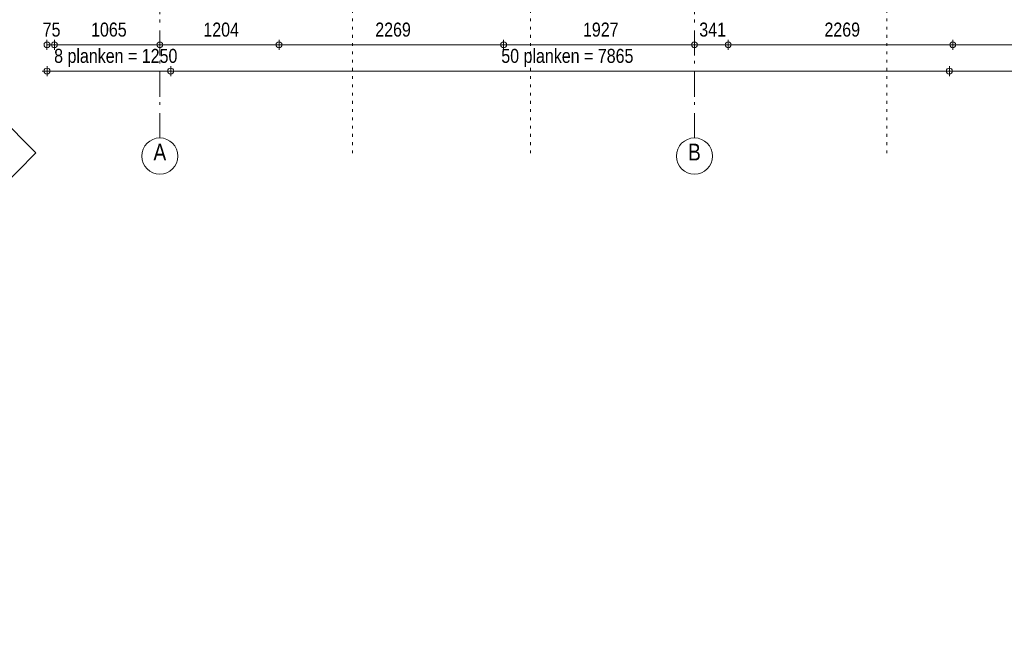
# Model space of a CAD drawing. Header units: millimetres. Extents: x 18442 to 242186, y -49554 to 63508.
# Tile 67 of 175: x 208625 to 218571, y -47807 to -41685. Entities that reach past the tile are written whole.
import ezdxf

# ---------------------------------------------------------------- set-up
doc = ezdxf.new("R2010")
doc.units = ezdxf.units.MM
doc.header["$LTSCALE"] = 400
doc.header["$PDMODE"] = 1
doc.header["$PDSIZE"] = 15
for name, pattern in [('STYLE_01', [0.416641, 0.208282, -0.208359]), ('STYLE_05', [0.208282, 0.069427, -0.138855]), ('STYLE_06', [1.041641, 0.625, -0.208282, 0.069427, -0.138931])]:
    doc.linetypes.add(name, pattern=pattern)
for name, color, linetype, lineweight in [('1800_GRID', 9, 'STYLE_01', 9), ('Dimension-Buitengevel', 92, 'Continuous', 25), ('None', 7, 'Continuous', 9)]:
    doc.layers.add(name, color=color, linetype=linetype, lineweight=lineweight)
doc.styles.add('Abadi MT Condensed Light', font='txt', dxfattribs={"height": 176.388889})
doc.styles.add('Arial Narrow', font='ARIALN.TTF', dxfattribs={"height": 211.666667})

# ---------------------------------------------------------------- blocks, each defined once
blk = doc.blocks.new('*U1655')
at = {"layer": 'Dimension-Buitengevel', "color": 43, "insert": (37359.3, -35465.7), "char_height": 141.11, "attachment_point": 1, "style": 'Abadi MT Condensed Light'}
blk.add_mtext('2269', dxfattribs=at)
blk = doc.blocks.new('*U1656')
at = {"layer": 'Dimension-Buitengevel', "color": 43, "insert": (34920.1, -35465.7), "char_height": 141.11, "attachment_point": 1, "style": 'Abadi MT Condensed Light'}
blk.add_mtext('1927', dxfattribs=at)
blk = doc.blocks.new('*U1657')
at = {"layer": 'Dimension-Buitengevel', "color": 43, "insert": (32822, -35465.7), "char_height": 141.11, "attachment_point": 1, "style": 'Abadi MT Condensed Light'}
blk.add_mtext('2269', dxfattribs=at)
blk = doc.blocks.new('*U1658')
at = {"layer": 'Dimension-Buitengevel', "color": 43, "insert": (31085.7, -35465.7), "char_height": 141.11, "attachment_point": 1, "style": 'Abadi MT Condensed Light'}
blk.add_mtext('1204', dxfattribs=at)
blk = doc.blocks.new('*U1659')
at = {"layer": 'Dimension-Buitengevel', "color": 43, "insert": (29951.4, -35465.7), "char_height": 141.11, "attachment_point": 1, "style": 'Abadi MT Condensed Light'}
blk.add_mtext('1065', dxfattribs=at)
blk = doc.blocks.new('*U1679')
at = {"layer": 'Dimension-Buitengevel', "color": 43, "insert": (29462.6, -35465.7), "char_height": 141.11, "attachment_point": 1, "style": 'Abadi MT Condensed Light'}
blk.add_mtext('75', dxfattribs=at)
blk = doc.blocks.new('*U2023')
at = {"layer": 'Dimension-Buitengevel', "color": 43, "insert": (36094.9, -35465.7), "char_height": 141.11, "attachment_point": 1, "style": 'Abadi MT Condensed Light'}
blk.add_mtext('341', dxfattribs=at)
blk = doc.blocks.new('*U2093')
at = {"layer": 'Dimension-Buitengevel', "color": 43, "insert": (34095, -35730.9), "char_height": 141.111, "attachment_point": 1, "style": 'Abadi MT Condensed Light'}
blk.add_mtext('50 planken = 7865', dxfattribs=at)
blk = doc.blocks.new('*U2094')
at = {"layer": 'Dimension-Buitengevel', "color": 43, "insert": (29578.3, -35730.9), "char_height": 141.111, "attachment_point": 1, "style": 'Abadi MT Condensed Light'}
blk.add_mtext('8 planken = 1250', dxfattribs=at)
blk = doc.blocks.new('kast 1a (2D)')
at = {"layer": 'None', "linetype": 'Continuous', "lineweight": 5}
blk.add_point((0, 0), dxfattribs=at)
blk = doc.blocks.new('kast 1 (2D)')
at = {"layer": 'None', "linetype": 'Continuous', "lineweight": 5}
blk.add_point((0, 0), dxfattribs=at)
blk = doc.blocks.new('*U2184')
at = {"layer": 'None', "linetype": 'Continuous', "lineweight": 5}
blk.add_point((37958.4, -41558.3), dxfattribs=at)
at = {"layer": 'None', "color": 7}
for name, rotation in [('kast 1 (2D)', 193.6848826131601), ('kast 1 (2D)', 192.0180972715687), ('kast 1 (2D)', 190.3513119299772), ('kast 1a (2D)', 188.6845265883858), ('kast 1a (2D)', 187.0177412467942), ('kast 1a (2D)', 185.3509559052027), ('kast 1a (2D)', 183.6841705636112), ('kast 1 (2D)', 182.0173852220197), ('kast 1a (2D)', 180.3505998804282), ('kast 1a (2D)', 178.6838145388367), ('kast 1a (2D)', 177.0170291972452), ('kast 1a (2D)', 175.3502438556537), ('kast 1a (2D)', 173.6834466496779)]:
    blk.add_blockref(name, (37958.4, -41558.3), dxfattribs=dict(at, rotation=rotation))
blk = doc.blocks.new('*U2424')
at = {"layer": '1800_GRID', "color": 43, "linetype": 'STYLE_05', "lineweight": 9}
for p, q in [((32591.1, -36784.4), (32591.1, -4384.4)), ((34391.1, -36784.4), (34391.1, -4384.4))]:
    blk.add_line(p, q, dxfattribs=at)
blk = doc.blocks.new('*U2430')
at = {"layer": '1800_GRID', "color": 43, "linetype": 'STYLE_05', "lineweight": 9}
blk.add_line((37991.1, -36784.4), (37991.1, -4384.4), dxfattribs=at)
blk = doc.blocks.new('*U2434')
at = {"layer": '1800_GRID', "color": 43, "linetype": 'STYLE_05', "lineweight": 9}
for p, q in [((32591.1, -36784.4), (32591.1, -4384.4)), ((34391.1, -36784.4), (34391.1, -4384.4)), ((37991.1, -36784.4), (37991.1, -4384.4))]:
    blk.add_line(p, q, dxfattribs=at)
at = {"layer": '1800_GRID', "color": 43, "linetype": 'Continuous', "lineweight": 5}
blk.add_point((32591.1, -36784.4), dxfattribs=at)
blk = doc.blocks.new('*U2474')
at = {"layer": 'None', "color": 43, "linetype": 'Continuous', "lineweight": 9}
for centre in [(30646.1, -36812.6), (36046.1, -36812.6)]:
    blk.add_circle(centre, 182.6, dxfattribs=at)
at = {"layer": 'None', "color": 43, "char_height": 169.3, "width": 160.91, "attachment_point": 2, "style": 'Arial Narrow'}
for s, insert in [('A', (30646.1, -36687.7)), ('B', (36046.1, -36687.7))]:
    blk.add_mtext(s, dxfattribs=dict(at, insert=insert))

msp = doc.modelspace()

# ---------------------------------------------------------------- linework, layer by layer
at = {"layer": 'Dimension-Buitengevel', "color": 43, "linetype": 'Continuous', "lineweight": 9}
for p, q in [((208900.7849, -41888.38115), (208900.7849, -41988.38115)), ((208950.7849, -41938.38115), (208900.7849, -41938.38115)), ((208900.7849, -41938.38115), (208976.0849, -41938.38115)), ((208976.0849, -41938.38115), (208926.0849, -41938.38115)), ((208976.0849, -41938.38115), (208926.0849, -41938.38115)), ((208976.0849, -41888.38115), (208976.0849, -41988.38115)), ((208976.0849, -41888.38115), (208976.0849, -41988.38115)), ((210040.7849, -41938.38115), (208976.0849, -41938.38115)), ((210040.7849, -41938.38115), (209990.7849, -41938.38115)), ((210040.7849, -41888.38115), (210040.7849, -41988.38115)), ((210040.7849, -41888.38115), (210040.7849, -41988.38115)), ((211244.7099, -41938.38115), (210040.7849, -41938.38115)), ((210090.7849, -41938.38115), (210040.7849, -41938.38115)), ((211244.7099, -41938.38115), (211194.7099, -41938.38115)), ((211244.7099, -41888.38115), (211244.7099, -41988.38115)), ((211244.7099, -41888.38115), (211244.7099, -41988.38115)), ((213513.3349, -41938.38115), (211244.7099, -41938.38115)), ((211294.7099, -41938.38115), (211244.7099, -41938.38115)), ((213513.3349, -41938.38115), (213463.3349, -41938.38115)), ((213513.3349, -41888.38115), (213513.3349, -41988.38115)), ((213513.3349, -41888.38115), (213513.3349, -41988.38115)), ((215440.7849, -41938.38115), (213513.3349, -41938.38115)), ((213563.3349, -41938.38115), (213513.3349, -41938.38115)), ((215440.7849, -41888.38115), (215440.7849, -41988.38115)), ((215440.7849, -41888.38115), (215440.7849, -41988.38115)), ((215490.7849, -41938.38115), (215440.7849, -41938.38115)), ((215490.7849, -41938.38115), (215440.7849, -41938.38115)), ((215440.7849, -41938.38115), (215781.9599, -41938.38115)), ((215781.9599, -41938.38115), (215731.9599, -41938.38115)), ((215781.9599, -41938.38115), (215731.9599, -41938.38115)), ((215781.9599, -41888.38115), (215781.9599, -41988.38115)), ((215781.9599, -41888.38115), (215781.9599, -41988.38115)), ((218050.5851, -41938.38115), (215781.9599, -41938.38115)), ((218050.5851, -41938.38115), (218000.5851, -41938.38115)), ((218050.5851, -41888.38115), (218050.5851, -41988.38115)), ((218050.5851, -41888.38115), (218050.5851, -41988.38115)), ((219530.98519, -41938.38115), (218050.5851, -41938.38115)), ((218100.5851, -41938.38115), (218050.5851, -41938.38115)), ((208901.2849, -42153.60012), (208901.2849, -42253.60012)), ((210150.78491, -42153.60012), (210150.78491, -42253.60012)), ((210150.78491, -42153.60012), (210150.78491, -42253.60012)), ((218015.7849, -42153.60012), (218015.7849, -42253.60012)), ((218015.7849, -42153.60012), (218015.7849, -42253.60012)), ((208901.2849, -42203.60012), (208851.2849, -42203.60012)), ((210150.78491, -42203.60012), (208901.2849, -42203.60012)), ((210200.78491, -42203.60012), (210150.78491, -42203.60012)), ((210150.78491, -42203.60012), (218015.7849, -42203.60012)), ((210200.78491, -42203.60012), (210150.78491, -42203.60012)), ((218015.7849, -42203.60012), (217965.7849, -42203.60012)), ((218015.7849, -42203.60012), (217965.7849, -42203.60012)), ((220715.7849, -42203.60012), (218015.7849, -42203.60012))]:
    msp.add_line(p, q, dxfattribs=at)
at = {"layer": 'Dimension-Buitengevel', "color": 43, "lineweight": 9}
for centre in [(208900.7849, -41938.38115), (208976.0849, -41938.38115), (208976.0849, -41938.38115), (210040.7849, -41938.38115), (210040.7849, -41938.38115), (211244.7099, -41938.38115), (211244.7099, -41938.38115), (213513.3349, -41938.38115), (213513.3349, -41938.38115), (215440.7849, -41938.38115), (215440.7849, -41938.38115), (215781.9599, -41938.38115), (215781.9599, -41938.38115), (218050.5851, -41938.38115), (218050.5851, -41938.38115), (208901.2849, -42203.60012), (210150.78491, -42203.60012), (210150.78491, -42203.60012), (218015.7849, -42203.60012), (218015.7849, -42203.60012)]:
    msp.add_circle(centre, 29.99817, dxfattribs=at)
at = {"layer": 'None', "color": 43, "linetype": 'STYLE_06', "lineweight": 9}
for p, q in [((210040.7849, -42878.38115), (210040.7849, -10632.74729)), ((215440.7849, -42878.38115), (215440.7849, -10632.74729))]:
    msp.add_line(p, q, dxfattribs=at)
at = {"layer": 'None', "color": 140, "linetype": 'Continuous', "lineweight": 15, "flags": 128}
msp.add_lwpolyline([(208413.82485, -43404.27872), (208413.82485, -42654.27872), (208788.82485, -43029.27872)], close=True, dxfattribs=at)

# ---------------------------------------------------------------- block references
at = {"layer": '1800_GRID', "color": 7}
for name in ['*U2434', '*U2424', '*U2430']:
    msp.add_blockref(name, (179394.72553, -6248.38115), dxfattribs=at)
at = {"layer": 'Dimension-Buitengevel', "color": 7}
for name in ['*U1679', '*U1659', '*U1658', '*U1657', '*U1656', '*U2023', '*U1655', '*U2094', '*U2093']:
    msp.add_blockref(name, (179394.72553, -6248.38115), dxfattribs=at)
at = {"layer": 'None', "color": 7}
for name in ['*U2184', '*U2474']:
    msp.add_blockref(name, (179394.72553, -6248.38115), dxfattribs=at)

doc.saveas('drawing.dxf')
